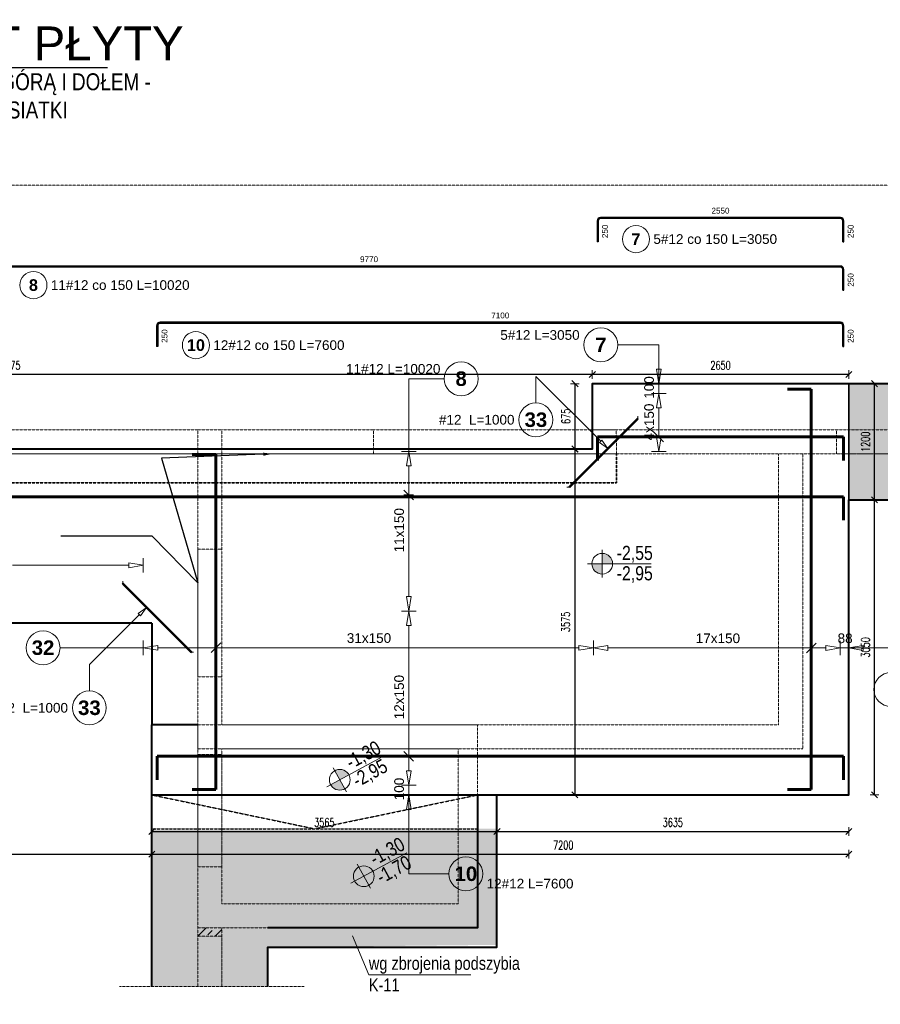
# Model space of a CAD drawing. Extents: x -257438 to 242612, y -74624 to 75879.
# Tile 7 of 21: x 62430 to 71320, y 3903 to 14080. Entities that reach past the tile are written whole.
import ezdxf
from ezdxf import colors
from ezdxf.entities.mleader import LeaderData, LeaderLine
from ezdxf.math import Vec2, Vec3

# ---------------------------------------------------------------- set-up
doc = ezdxf.new("R2010")
doc.units = 0
doc.header["$LTSCALE"] = 10
doc.header["$MEASUREMENT"] = 0
doc.linetypes.add('HIDDEN', pattern=[0.375, 0.25, -0.125])
for name, color, linetype in [('AutoCAD_Structural_Detailing_rozkład powierzchniowy - pręty - dół', 7, 'Continuous'), ('RCAD_kształt pręta', 7, 'Continuous'), ('RCAD_opis kształtu pręta', 7, 'Continuous'), ('RCAD_opis rozkładu', 7, 'Continuous'), ('RCAD_pręt wyrzucony', 130, 'Continuous')]:
    doc.layers.add(name, color=color, linetype=linetype)
for name, color, linetype, lineweight in [('P-Linia1', 3, 'Continuous', 40), ('P-Linia2', 2, 'Continuous', 25), ('P-Linia3', 6, 'Continuous', 60), ('P-Opis', 1, 'Continuous', 18), ('P-Opis fundamenty', 193, 'Continuous', 9), ('P-Opis słupy', 30, 'Continuous', 9), ('P-Opis ściany', 6, 'Continuous', 9), ('P-Przerywana', 13, 'HIDDEN', 9), ('P-Szraf - Ściana żelbetowa', 54, 'Continuous', 0), ('P-Wymiar', 254, 'Continuous', 9), ('P-Ściana żelbetowa', 50, 'Continuous', 25)]:
    doc.layers.add(name, color=color, linetype=linetype, lineweight=lineweight)
doc.layers.add('RCAD_kontur płyty', color=163, linetype='Continuous', plot=False)
doc.styles.add('_Fd Opis', font='arial.ttf')
doc.styles.add('_Fdelita opis', font='arial.ttf')
doc.styles.add('ROMANS', font='romans.shx', dxfattribs={"width": 0.7})
doc.styles.add('style1', font='arial.ttf')
doc.styles.add('style3', font='arialbd.ttf')
doc.dimstyles.new('A50', dxfattribs={"dimscale": 50, "dimtxt": 1.75, "dimasz": 0.05, "dimexe": 0, "dimexo": 0, "dimgap": 1, "dimtad": 1, "dimdec": 4, "dimrnd": 0.1, "dimdsep": 46, "dimtxsty": 'ROMANS', "dimblk": '[[[[[[[[', "dimcen": 2, "dimdle": 2, "dimse1": 1, "dimse2": 1, "dimclrd": 256, "dimclrt": 1, "dimadec": 0, "dimazin": 0, "dimtfac": 1, "dimtdec": 4, "dimtix": 1, "dimtmove": 2, "dimatfit": 3, "dimldrblk": '[[[[[[[[', "dimfxl": 1, "dimtvp": 0.6, "dimtolj": 1, "dimlwd": -1, "dimarcsym": 0})

# ---------------------------------------------------------------- blocks, each defined once
blk = doc.blocks.new('A$C798F0764')
at = {"layer": 'P-Opis'}
h = blk.add_hatch(color=1, dxfattribs=at)
h.dxf.hatch_style = 1
h.paths.add_polyline_path([(87, -43), (-30, -160, 0.414214), (204, -160)])
h.paths.add_polyline_path([(-30, 74), (87, -43), (204, 74, 0.414214)])
at = {"layer": 'P-Opis', "color": 1}
for p, q in [((-80, -210), (636, 506)), ((-68, 111), (241, -198))]:
    blk.add_line(p, q, dxfattribs=at)
blk.add_circle((87, -43), 165, dxfattribs=at)
blk = doc.blocks.new('[[[[[[[[')
at = {"layer": 'P-Wymiar'}
for p, q in [((-12.7, -12.7), (12.7, 12.7)), ((0, 0), (-4.6, 0)), ((0, 18), (0, -18))]:
    blk.add_line(p, q, dxfattribs=at)
blk = doc.blocks.new('*D394')
at = {"transparency": 16777216}
blk.add_line((58072, 5454), (63792, 5454), dxfattribs=at)
at = {"layer": 'Defpoints', "color": 0, "transparency": 16777216}
for p in [(58070, 5434), (63795, 5454), (63795, 5439)]:
    blk.add_point(p, dxfattribs=at)
at = {"transparency": 16777216, "xscale": 2.5, "yscale": 2.5, "zscale": 2.5, "rotation": 180}
blk.add_blockref('[[[[[[[[', (58070, 5454), dxfattribs=at)
at = {"transparency": 16777216, "xscale": 2.5, "yscale": 2.5, "zscale": 2.5}
blk.add_blockref('[[[[[[[[', (63795, 5454), dxfattribs=at)
at = {"color": 1, "transparency": 16777216, "insert": (60932, 5548), "char_height": 87.5, "attachment_point": 5, "style": 'ROMANS'}
blk.add_mtext('\\A1;5725', dxfattribs=at)
blk = doc.blocks.new('*D395')
at = {"transparency": 16777216}
blk.add_line((63797, 5454), (70992, 5454), dxfattribs=at)
at = {"layer": 'Defpoints', "color": 0, "transparency": 16777216}
for p in [(70995, 6067), (63795, 5439), (70995, 5454)]:
    blk.add_point(p, dxfattribs=at)
at = {"transparency": 16777216, "xscale": 2.5, "yscale": 2.5, "zscale": 2.5, "rotation": 180}
blk.add_blockref('[[[[[[[[', (63795, 5454), dxfattribs=at)
at = {"transparency": 16777216, "xscale": 2.5, "yscale": 2.5, "zscale": 2.5}
blk.add_blockref('[[[[[[[[', (70995, 5454), dxfattribs=at)
at = {"color": 1, "transparency": 16777216, "insert": (68045, 5548), "char_height": 87.5, "attachment_point": 5, "style": 'ROMANS'}
blk.add_mtext('\\A1;7200', dxfattribs=at)
blk = doc.blocks.new('*D397')
at = {"transparency": 16777216}
blk.add_line((61709, 7840), (61709, 6070), dxfattribs=at)
at = {"layer": 'Defpoints', "color": 0, "transparency": 16777216}
for p in [(62148, 7842), (61709, 6067), (63795, 6067)]:
    blk.add_point(p, dxfattribs=at)
at = {"transparency": 16777216, "xscale": 2.5, "yscale": 2.5, "zscale": 2.5}
for p, rotation in [((61709, 7842), 90), ((61709, 6067), 270)]:
    blk.add_blockref('[[[[[[[[', p, dxfattribs=dict(at, rotation=rotation))
at = {"color": 1, "transparency": 16777216, "insert": (61615, 6955), "char_height": 87.5, "attachment_point": 5, "rotation": 90, "style": 'ROMANS'}
blk.add_mtext('\\A1;1775', dxfattribs=at)
blk = doc.blocks.new('*D398')
at = {"transparency": 16777216}
blk.add_line((68166, 10315), (68166, 9645), dxfattribs=at)
at = {"layer": 'Defpoints', "color": 0, "transparency": 16777216}
for p in [(68345, 10317), (68166, 9642), (68345, 9642)]:
    blk.add_point(p, dxfattribs=at)
at = {"transparency": 16777216, "xscale": 2.5, "yscale": 2.5, "zscale": 2.5}
for p, rotation in [((68166, 10317), 90), ((68166, 9642), 270)]:
    blk.add_blockref('[[[[[[[[', p, dxfattribs=dict(at, rotation=rotation))
at = {"color": 1, "transparency": 16777216, "insert": (68072, 9980), "char_height": 87.5, "attachment_point": 5, "rotation": 90, "style": 'ROMANS'}
blk.add_mtext('\\A1;675', dxfattribs=at)
blk = doc.blocks.new('*D399')
at = {"transparency": 16777216}
blk.add_line((70992, 10413), (68347, 10413), dxfattribs=at)
at = {"layer": 'Defpoints', "color": 0, "transparency": 16777216}
for p in [(68345, 10413), (68345, 10317), (70995, 10317)]:
    blk.add_point(p, dxfattribs=at)
at = {"transparency": 16777216, "xscale": 2.5, "yscale": 2.5, "zscale": 2.5, "rotation": 180}
blk.add_blockref('[[[[[[[[', (68345, 10413), dxfattribs=at)
at = {"transparency": 16777216, "xscale": 2.5, "yscale": 2.5, "zscale": 2.5}
blk.add_blockref('[[[[[[[[', (70995, 10413), dxfattribs=at)
at = {"color": 1, "transparency": 16777216, "insert": (69670, 10507), "char_height": 87.5, "attachment_point": 5, "style": 'ROMANS'}
blk.add_mtext('\\A1;2650', dxfattribs=at)
blk = doc.blocks.new('*D400')
at = {"transparency": 16777216}
blk.add_line((68342, 10413), (56272, 10413), dxfattribs=at)
at = {"layer": 'Defpoints', "color": 0, "transparency": 16777216}
for p in [(56270, 10413), (68345, 10317), (56270, 9642)]:
    blk.add_point(p, dxfattribs=at)
at = {"transparency": 16777216, "xscale": 2.5, "yscale": 2.5, "zscale": 2.5, "rotation": 180}
blk.add_blockref('[[[[[[[[', (56270, 10413), dxfattribs=at)
at = {"transparency": 16777216, "xscale": 2.5, "yscale": 2.5, "zscale": 2.5}
blk.add_blockref('[[[[[[[[', (68345, 10413), dxfattribs=at)
at = {"color": 1, "transparency": 16777216, "insert": (62307, 10507), "char_height": 87.5, "attachment_point": 5, "style": 'ROMANS'}
blk.add_mtext('\\A1;12075', dxfattribs=at)
blk = doc.blocks.new('*D401')
at = {"transparency": 16777216}
blk.add_line((63797, 5688), (67357, 5688), dxfattribs=at)
at = {"layer": 'Defpoints', "color": 0, "transparency": 16777216}
for p in [(63795, 5794), (67360, 5794), (67360, 5688)]:
    blk.add_point(p, dxfattribs=at)
at = {"transparency": 16777216, "xscale": 2.5, "yscale": 2.5, "zscale": 2.5, "rotation": 180}
blk.add_blockref('[[[[[[[[', (63795, 5688), dxfattribs=at)
at = {"transparency": 16777216, "xscale": 2.5, "yscale": 2.5, "zscale": 2.5}
blk.add_blockref('[[[[[[[[', (67360, 5688), dxfattribs=at)
at = {"color": 1, "transparency": 16777216, "insert": (65577, 5782), "char_height": 87.5, "attachment_point": 5, "style": 'ROMANS'}
blk.add_mtext('\\A1;3565', dxfattribs=at)
blk = doc.blocks.new('*D402')
at = {"transparency": 16777216}
blk.add_line((67362, 5688), (70992, 5688), dxfattribs=at)
at = {"layer": 'Defpoints', "color": 0, "transparency": 16777216}
for p in [(70995, 6067), (67360, 5794), (70995, 5688)]:
    blk.add_point(p, dxfattribs=at)
at = {"transparency": 16777216, "xscale": 2.5, "yscale": 2.5, "zscale": 2.5, "rotation": 180}
blk.add_blockref('[[[[[[[[', (67360, 5688), dxfattribs=at)
at = {"transparency": 16777216, "xscale": 2.5, "yscale": 2.5, "zscale": 2.5}
blk.add_blockref('[[[[[[[[', (70995, 5688), dxfattribs=at)
at = {"color": 1, "transparency": 16777216, "insert": (69177, 5782), "char_height": 87.5, "attachment_point": 5, "style": 'ROMANS'}
blk.add_mtext('\\A1;3635', dxfattribs=at)
blk = doc.blocks.new('*D403')
at = {"transparency": 16777216}
blk.add_line((71261, 6070), (71261, 9115), dxfattribs=at)
at = {"layer": 'Defpoints', "color": 0, "transparency": 16777216}
for p in [(70995, 9117), (71261, 9117), (70995, 6067)]:
    blk.add_point(p, dxfattribs=at)
at = {"transparency": 16777216, "xscale": 2.5, "yscale": 2.5, "zscale": 2.5}
for p, rotation in [((71261, 9117), 90), ((71261, 6067), 270)]:
    blk.add_blockref('[[[[[[[[', p, dxfattribs=dict(at, rotation=rotation))
at = {"color": 1, "transparency": 16777216, "insert": (71167, 7592), "char_height": 87.5, "attachment_point": 5, "rotation": 90, "style": 'ROMANS'}
blk.add_mtext('\\A1;3050', dxfattribs=at)
blk = doc.blocks.new('*D404')
at = {"transparency": 16777216}
blk.add_line((71261, 9120), (71261, 10315), dxfattribs=at)
at = {"layer": 'Defpoints', "color": 0, "transparency": 16777216}
for p in [(71261, 10317), (71261, 10317), (70995, 9117)]:
    blk.add_point(p, dxfattribs=at)
at = {"transparency": 16777216, "xscale": 2.5, "yscale": 2.5, "zscale": 2.5}
for p, rotation in [((71261, 10317), 90), ((71261, 9117), 270)]:
    blk.add_blockref('[[[[[[[[', p, dxfattribs=dict(at, rotation=rotation))
at = {"color": 1, "transparency": 16777216, "insert": (71167, 9717), "char_height": 87.5, "attachment_point": 5, "rotation": 90, "style": 'ROMANS'}
blk.add_mtext('\\A1;1200', dxfattribs=at)
blk = doc.blocks.new('*D405')
at = {"transparency": 16777216}
blk.add_line((68164, 9640), (68164, 6070), dxfattribs=at)
at = {"layer": 'Defpoints', "color": 0, "transparency": 16777216}
for p in [(67776, 9642), (67776, 6067), (68164, 6067)]:
    blk.add_point(p, dxfattribs=at)
at = {"transparency": 16777216, "xscale": 2.5, "yscale": 2.5, "zscale": 2.5}
for p, rotation in [((68164, 9642), 90), ((68164, 6067), 270)]:
    blk.add_blockref('[[[[[[[[', p, dxfattribs=dict(at, rotation=rotation))
at = {"color": 1, "transparency": 16777216, "insert": (68070, 7855), "char_height": 87.5, "attachment_point": 5, "rotation": 90, "style": 'ROMANS'}
blk.add_mtext('\\A1;3575', dxfattribs=at)

msp = doc.modelspace()

# ---------------------------------------------------------------- hatches: boundary and pattern name
at = {"true_color": 0x05cc80, "transparency": 33554508}
h = msp.add_hatch(color=122, dxfattribs=at)
h.dxf.hatch_style = 1
h.paths.add_polyline_path([(70994.62154, 10317.23178), (71926.21227, 10317.23178), (71926.21227, 9117.23178), (70994.62154, 9117.23178)])
h = msp.add_hatch(color=122, dxfattribs=at)
h.dxf.hatch_style = 1
h.paths.add_polyline_path([(64994.59723, 4492.1764), (67359.62154, 4517.23178), (67359.62154, 5717.23178), (63796.97505, 5717.23178), (63794.59723, 4085.86552), (64994.59723, 4085.86552)])
at = {"layer": 'P-Szraf - Ściana żelbetowa', "transparency": 33554559}
h = msp.add_hatch(dxfattribs=at)
h.set_pattern_fill('ANSI33', color=256, scale=20)
h.set_pattern_definition([(45, (71535.23, 250747.23), (-89.80256, 89.80256), []), (45, (71625.03, 250747.23), (-89.80256, 89.80256), [63.5, -31.75])])
h.paths.add_polyline_path([(64519.59723, 4692.1764), (64269.59723, 4692.1764), (64269.59723, 4606.43578), (64519.59723, 4606.43578)], flags=17)
at = {"layer": 'RCAD_kształt pręta', "true_color": 0x919191, "transparency": 33554559}
for points in [[(68810.72597, 9959.64936), (68819.21125, 9951.16408), (68112.10447, 9244.0573), (68103.61919, 9252.54258)], [(64206.63717, 7547.16367), (64198.15189, 7538.67839), (63491.04511, 8245.78517), (63499.53039, 8254.27045)]]:
    msp.add_hatch(color=252, dxfattribs=at).paths.add_polyline_path(points, flags=0)
at = {"layer": 'RCAD_pręt wyrzucony'}
h = msp.add_hatch(color=4, dxfattribs=at)
edge = h.paths.add_edge_path(flags=0)
edge.add_line((68430.57546, 12035.18404), (68430.57546, 12023.18404))
edge.add_arc((68430.57546, 11999.18404), 24, 90, 180)
edge.add_line((68406.57546, 11999.18404), (68394.57546, 11999.18404))
edge.add_arc((68430.57546, 11999.18404), 36, 450, 540, ccw=False)
for points in [[(70908.62154, 12035.18404), (70908.62154, 12023.18404), (68430.57546, 12023.18404), (68430.57546, 12035.18404)], [(68394.57546, 11999.18404), (68406.57546, 11999.18404), (68406.57546, 11785.18404), (68394.57546, 11785.18404)], [(70944.62154, 11785.18404), (70932.62154, 11785.18404), (70932.62154, 11999.18404), (70944.62154, 11999.18404)], [(70908.62154, 11533.33245), (70908.62154, 11521.33245), (61169.74543, 11521.33245), (61169.74543, 11533.33245)], [(70944.62154, 11283.33245), (70932.62154, 11283.33245), (70932.62154, 11497.33245), (70944.62154, 11497.33245)], [(63844.5985, 10916.24108), (63856.5985, 10916.24108), (63856.5985, 10702.24108), (63844.5985, 10702.24108)], [(70908.62154, 10952.24108), (70908.62154, 10940.24108), (63880.5985, 10940.24108), (63880.5985, 10952.24108)], [(70944.62154, 10702.24108), (70932.62154, 10702.24108), (70932.62154, 10916.24108), (70944.62154, 10916.24108)]]:
    msp.add_hatch(color=4, dxfattribs=at).paths.add_polyline_path(points, flags=0)
h = msp.add_hatch(color=4, dxfattribs=at)
edge = h.paths.add_edge_path(flags=0)
edge.add_line((70944.62154, 11999.18404), (70932.62154, 11999.18404))
edge.add_arc((70908.62154, 11999.18404), 24, 0, 90)
edge.add_line((70908.62154, 12023.18404), (70908.62154, 12035.18404))
edge.add_arc((70908.62154, 11999.18404), 36, 360, 450, ccw=False)
h = msp.add_hatch(color=4, dxfattribs=at)
edge = h.paths.add_edge_path(flags=0)
edge.add_line((70944.62154, 11497.33245), (70932.62154, 11497.33245))
edge.add_arc((70908.62154, 11497.33245), 24, 0, 90)
edge.add_line((70908.62154, 11521.33245), (70908.62154, 11533.33245))
edge.add_arc((70908.62154, 11497.33245), 36, 360, 450, ccw=False)
h = msp.add_hatch(color=4, dxfattribs=at)
edge = h.paths.add_edge_path(flags=0)
edge.add_line((63880.5985, 10952.24108), (63880.5985, 10940.24108))
edge.add_arc((63880.5985, 10916.24108), 24, 90, 180)
edge.add_line((63856.5985, 10916.24108), (63844.5985, 10916.24108))
edge.add_arc((63880.5985, 10916.24108), 36, 450, 540, ccw=False)
h = msp.add_hatch(color=4, dxfattribs=at)
edge = h.paths.add_edge_path(flags=0)
edge.add_line((70944.62154, 10916.24108), (70932.62154, 10916.24108))
edge.add_arc((70908.62154, 10916.24108), 24, 0, 90)
edge.add_line((70908.62154, 10940.24108), (70908.62154, 10952.24108))
edge.add_arc((70908.62154, 10916.24108), 36, 360, 450, ccw=False)

# ---------------------------------------------------------------- linework, layer by layer
at = {"color": 1, "linetype": 'HIDDEN', "lineweight": 15, "true_color": 0xff0f0f}
for points in [[(64519.5985, 9842.23178), (64269.5985, 9842.23178), (64269.5985, 9592.23178), (64519.5985, 9592.23178)], [(68594.57546, 9592.23178), (68592.97293, 9842.23178), (66084.57546, 9842.23178), (66084.57546, 9592.23178)]]:
    msp.add_lwpolyline(points, close=True, dxfattribs=at)
msp.add_lwpolyline([(63192.1783, 7842.23178), (63794.5985, 7842.23178), (63794.5985, 6954.73178)])
at = {"layer": 'AutoCAD_Structural_Detailing_rozkład powierzchniowy - pręty - dół', "color": 0, "lineweight": 60}
for p, q in [((70607.11669, 10261.23178), (70363.11669, 10261.23178)), ((70607.11669, 6123.23178), (70607.11669, 10261.23178)), ((70938.62154, 9767.23178), (68400.57546, 9767.23178)), ((68400.57546, 9767.23178), (68400.57546, 9523.23178)), ((70938.62154, 9523.23178), (70938.62154, 9767.23178)), ((64457.11669, 9586.23178), (64213.11669, 9586.23178)), ((64457.11669, 6123.23178), (64457.11669, 9586.23178)), ((70938.62154, 9149.23178), (61169.74543, 9149.23178)), ((70938.62154, 8905.23178), (70938.62154, 9149.23178)), ((70938.62154, 6467.23178), (63850.5985, 6467.23178)), ((63850.5985, 6467.23178), (63850.5985, 6223.23178)), ((70938.62154, 6223.23178), (70938.62154, 6467.23178)), ((64213.11669, 6123.23178), (64457.11669, 6123.23178)), ((70363.11669, 6123.23178), (70607.11669, 6123.23178))]:
    msp.add_line(p, q, dxfattribs=at)
at = {"layer": 'P-Linia1'}
for points in [[(71926.21227, 10317.23178), (68344.57546, 10317.23178), (68344.57546, 9642.23178), (56269.61184, 9642.23178), (56269.61184, -4977.76688), (58815.54767, -4977.76688)], [(67159.62154, 6067.23178), (70994.62154, 6067.23178), (70994.62154, 9117.23178), (71926.21227, 9117.23178)], [(63794.5985, 7842.23178), (58069.61184, 7842.23178), (58069.61184, 7382.23178)], [(63794.5985, 7842.23178), (63794.5985, 6792.23178)], [(63794.59723, 4085.86552), (63794.59723, 6792.23178)], [(63794.5985, 6067.23178), (67159.62154, 6067.23178), (67159.62154, 4692.1764), (64994.59723, 4692.1764)], [(64994.59723, 4085.86552), (64994.59723, 4492.1764), (67359.62154, 4492.1764), (67359.62154, 6067.23178)]]:
    msp.add_lwpolyline(points, dxfattribs=at)
at = {"layer": 'P-Linia1', "color": 3}
msp.add_lwpolyline([(64269.5985, 6792.23178), (63794.59723, 6792.23178)], dxfattribs=at)
at = {"layer": 'P-Linia1', "linetype": 'HIDDEN', "lineweight": 25}
for points in [[(63794.5985, 6067.23178), (67159.62154, 6067.23178)], [(63796.97505, 6067.23178), (65477.11002, 5717.23178), (67159.62154, 6067.23178)], [(63796.97505, 5717.23178), (67161.99809, 5717.23178)]]:
    msp.add_lwpolyline(points, dxfattribs=at)
at = {"layer": 'P-Linia2', "color": 1, "linetype": 'HIDDEN', "lineweight": 35, "true_color": 0xf50000}
msp.add_lwpolyline([(68594.57546, 9592.23178), (68594.57546, 9292.23178), (56619.61184, 9292.23178), (56619.61184, -4252.76688)], dxfattribs=at)
at = {"layer": 'P-Linia3', "color": 6, "linetype": 'Continuous', "lineweight": 30}
msp.add_line((61520.17013, 13586.65314), (63337.49625, 13586.65314), dxfattribs=at)
at = {"layer": 'P-Opis', "color": 6}
msp.add_lwpolyline([(56269.61184, -12.76822), (56319.61184, 9592.23178), (68594.57546, 9592.23178)], dxfattribs=at)
at = {"layer": 'P-Opis ściany', "color": 212, "linetype": 'HIDDEN', "lineweight": 15, "true_color": 0xd100d1}
for points in [[(62314.57546, 9842.23178), (64269.5985, 9842.23178), (64269.5985, 9592.23178), (62314.57546, 9592.23178)], [(64519.5985, 9842.23178), (66084.57546, 9842.23178), (66084.57546, 9592.23178), (64519.5985, 9592.23178)], [(64519.5985, 8607.22282), (64269.5985, 8607.22282), (64269.5985, 7287.21978), (64519.5985, 7287.21978)], [(64269.5985, 6485.23168), (64519.5985, 6485.23168), (64519.5985, 5325.23168), (64269.5985, 5325.23168)]]:
    msp.add_lwpolyline(points, close=True, dxfattribs=at)
for points in [[(71926.21227, 9592.23178), (70868.36476, 9592.23178), (70868.36476, 9842.23178), (71926.21227, 9842.23178)], [(64269.5985, 4085.86552), (64269.5985, 4606.43578), (64519.5985, 4606.43578), (64519.5985, 4085.86552)]]:
    msp.add_lwpolyline(points, dxfattribs=at)
at = {"layer": 'P-Opis ściany', "color": 212, "linetype": 'Continuous', "lineweight": 15, "true_color": 0xd100d1}
msp.add_lwpolyline([(67091.77055, 4207.62022), (66036.54792, 4207.62022), (65869.67593, 4610.21695)], dxfattribs=at)
at = {"layer": 'P-Przerywana'}
for points in [[(66317.01635, -5763.41506), (52954.55001, -5763.41506), (52954.55001, 12369.0963), (72818.53866, 12369.0963), (72818.53866, 3297.46496)], [(63461.43066, 4085.86552), (65367.92284, 4085.86552)]]:
    msp.add_lwpolyline(points, dxfattribs=at)
at = {"layer": 'P-Ściana żelbetowa', "linetype": 'HIDDEN', "lineweight": 15}
for points in [[(68344.57546, 9842.23178), (71926.21227, 9842.23178)], [(64269.5985, 9592.23178), (64269.5985, 6542.23178), (70519.62154, 6542.23178), (70519.62154, 9592.23178)], [(64519.5985, 9592.23178), (64519.5985, 6792.23178), (70269.62154, 6792.23178), (70269.62154, 9592.23178)], [(68344.57546, 9642.23178), (68344.57546, 9642.23178)], [(68594.57546, 9592.23178), (68594.57546, 9592.23178), (71926.21227, 9592.23178)], [(64269.59723, 4692.1764), (67159.62154, 4692.1764), (67159.62154, 6792.23178), (64269.5985, 6792.23178), (64269.5985, 4692.1764)], [(64269.59723, 4085.86552), (64269.59723, 4692.1764)], [(64519.59723, 4085.86552), (64519.59723, 4692.1764)]]:
    msp.add_lwpolyline(points, dxfattribs=at)
msp.add_lwpolyline([(64519.5985, 4942.1764), (66959.62154, 4942.1764), (66959.62154, 6542.23178), (64519.5985, 6542.23178)], close=True, dxfattribs=at)
at = {"layer": 'RCAD_kontur płyty', "color": 0}
for p, q in [((68344.57546, 9642.23178), (68344.57546, 10317.23178)), ((68344.57546, 10317.23178), (70994.62154, 10317.23178)), ((70994.62154, 10317.23178), (68344.57546, 10317.23178)), ((68344.57546, 10317.23178), (68344.57546, 9642.23178)), ((70994.62154, 10317.23178), (70994.62154, 6067.23178)), ((70994.62154, 6067.23178), (70994.62154, 10317.23178)), ((68344.57546, 9642.23178), (56269.61184, 9642.23178)), ((58069.61184, 9642.23178), (68344.57546, 9642.23178)), ((56269.61184, 7842.23178), (63794.5985, 7842.23178)), ((63794.5985, 7842.23178), (58069.61184, 7842.23178)), ((63794.5985, 6067.23178), (63794.5985, 7842.23178)), ((63794.5985, 7842.23178), (63794.5985, 6067.23178)), ((70994.62154, 6067.23178), (63794.5985, 6067.23178)), ((63794.5985, 6067.23178), (70994.62154, 6067.23178))]:
    msp.add_line(p, q, dxfattribs=at)
at = {"layer": 'RCAD_kształt pręta', "color": 2, "lineweight": 5}
for p, q in [((68814.96861, 9955.40672), (68814.96861, 9980.15546)), ((68107.86183, 9248.29994), (68083.11309, 9248.29994)), ((63495.28775, 8250.02781), (63495.28775, 8274.77655)), ((64202.39453, 7542.92103), (64227.14327, 7542.92103))]:
    msp.add_line(p, q, dxfattribs=at)
at = {"layer": 'RCAD_kształt pręta', "color": 4}
for p, q in [((68810.72597, 9959.64936), (68103.61919, 9252.54258)), ((68819.21125, 9951.16408), (68112.10447, 9244.0573)), ((68819.21125, 9951.16408), (68810.72597, 9959.64936)), ((68112.10447, 9244.0573), (68103.61919, 9252.54258)), ((63491.04511, 8245.78517), (63499.53039, 8254.27045)), ((64198.15189, 7538.67839), (63491.04511, 8245.78517)), ((64206.63717, 7547.16367), (63499.53039, 8254.27045)), ((64198.15189, 7538.67839), (64206.63717, 7547.16367))]:
    msp.add_line(p, q, dxfattribs=at)
at = {"layer": 'RCAD_opis kształtu pręta', "color": 8, "lineweight": 0}
for p, q in [((67762.58748, 10391.54645), (68431.89459, 9722.23934)), ((67762.58748, 10391.54645), (67762.58748, 10119.12562)), ((68443.6797, 9734.02445), (68420.10948, 9710.45423)), ((68502.60527, 9651.52866), (68420.10948, 9710.45423)), ((68443.6797, 9734.02445), (68502.60527, 9651.52866)), ((63653.75905, 7941.64987), (63736.25485, 8000.57544)), ((63653.75905, 7941.64987), (63677.32928, 7918.07964)), ((63736.25485, 8000.57544), (63677.32928, 7918.07964)), ((63150.0134, 7414.33399), (63665.54417, 7929.86476)), ((63150.0134, 7414.33399), (63150.0134, 7141.91317))]:
    msp.add_line(p, q, dxfattribs=at)
for centre in [(67762.58749, 9944.12562), (63150.0134, 6966.91317)]:
    msp.add_circle(centre, 175, dxfattribs=at)
at = {"layer": 'RCAD_opis rozkładu', "color": 8, "lineweight": 0}
for p, q in [((69031.79322, 10718.36803), (68608.31616, 10718.36803)), ((69031.79322, 10718.36803), (69031.79322, 10317.23178)), ((69031.79322, 10617.23178), (69031.79322, 10467.23178)), ((69031.79322, 10317.23178), (69006.79322, 10467.23178)), ((69056.79322, 10467.23178), (69006.79322, 10467.23178)), ((69056.79322, 10467.23178), (69031.79322, 10317.23178)), ((66449.80375, 10368.11515), (66449.80375, 9617.23178)), ((66449.80375, 10368.11515), (66815.39135, 10368.11515)), ((69106.79322, 10317.23178), (68956.79322, 10317.23178)), ((69031.79322, 10217.23178), (69031.79322, 10317.23178)), ((69106.79322, 10217.23178), (68956.79322, 10217.23178)), ((69006.79322, 10067.23178), (69031.79322, 10217.23178)), ((69031.79322, 10217.23178), (69056.79322, 10067.23178)), ((69006.79322, 10067.23178), (69056.79322, 10067.23178)), ((69031.79322, 10067.23178), (69031.79322, 10067.23178)), ((69031.79322, 9992.23178), (69031.79322, 10067.23178)), ((69031.79322, 9992.23178), (69031.79322, 9917.23178)), ((69031.79322, 9917.23178), (69031.79322, 9767.23178)), ((68981.79322, 9817.23178), (69081.79322, 9717.23178)), ((69081.79322, 9767.23178), (68981.79322, 9767.23178)), ((69031.79322, 9617.23178), (69006.79322, 9767.23178)), ((69056.79322, 9767.23178), (69006.79322, 9767.23178)), ((69056.79322, 9767.23178), (69031.79322, 9617.23178)), ((69031.79322, 9767.23178), (69031.79322, 9767.23178)), ((66524.80375, 9617.23178), (66374.80375, 9617.23178)), ((66424.80375, 9467.23178), (66449.80375, 9617.23178)), ((66449.80375, 9617.23178), (66474.80375, 9467.23178)), ((69106.79322, 9617.23178), (68956.79322, 9617.23178)), ((66424.80375, 9467.23178), (66474.80375, 9467.23178)), ((66449.80375, 9467.23178), (66449.80375, 9467.23178)), ((66449.80375, 9317.23178), (66449.80375, 9467.23178)), ((66449.80375, 9167.23178), (66449.80375, 9317.23178)), ((66499.80375, 9117.23178), (66399.80375, 9217.23178)), ((66399.80375, 9167.23178), (66499.80375, 9167.23178)), ((66449.80375, 9017.23178), (66449.80375, 9167.23178)), ((66449.80375, 8867.23178), (66449.80375, 9017.23178)), ((66449.80375, 8792.23178), (66449.80375, 8867.23178)), ((66449.80375, 8792.23178), (66449.80375, 8717.23178)), ((66449.80375, 8717.23178), (66449.80375, 8567.23178)), ((66449.80375, 8567.23178), (66449.80375, 8417.23178)), ((63557.11669, 8465.25731), (63707.11669, 8440.25731)), ((63557.11669, 8465.25731), (63557.11669, 8415.25731)), ((63707.11669, 8515.25731), (63707.11669, 8365.25731)), ((62357.11669, 8440.25731), (62507.11669, 8440.25731)), ((62507.11669, 8440.25731), (62657.11669, 8440.25731)), ((62657.11669, 8440.25731), (62807.11669, 8440.25731)), ((62807.11669, 8440.25731), (62957.11669, 8440.25731)), ((62957.11669, 8440.25731), (63107.11669, 8440.25731)), ((63107.11669, 8440.25731), (63257.11669, 8440.25731)), ((63257.11669, 8440.25731), (63407.11669, 8440.25731)), ((63407.11669, 8440.25731), (63557.11669, 8440.25731)), ((63707.11669, 8440.25731), (63557.11669, 8415.25731)), ((63557.11669, 8440.25731), (63557.11669, 8440.25731)), ((66449.80375, 8417.23178), (66449.80375, 8267.23178)), ((66449.80375, 8267.23178), (66449.80375, 8117.23178)), ((66449.80375, 7967.23178), (66424.80375, 8117.23178)), ((66474.80375, 8117.23178), (66424.80375, 8117.23178)), ((66474.80375, 8117.23178), (66449.80375, 7967.23178)), ((66449.80375, 8117.23178), (66449.80375, 8117.23178)), ((66524.61381, 7967.23178), (66374.61381, 7967.23178)), ((66374.80375, 7967.23178), (66524.80375, 7967.23178)), ((66424.61381, 7817.23178), (66449.61381, 7967.23178)), ((66449.61381, 7967.23178), (66474.61381, 7817.23178)), ((66424.61381, 7817.23178), (66474.61381, 7817.23178)), ((66449.61381, 7817.23178), (66449.61381, 7817.23178)), ((66449.61381, 7667.23178), (66449.61381, 7817.23178)), ((63707.11669, 7663.01233), (63707.11669, 7513.01233)), ((64507.11669, 7638.01233), (64407.11669, 7538.01233)), ((64457.11669, 7638.01233), (64457.11669, 7538.01233)), ((66449.61381, 7517.23178), (66449.61381, 7667.23178)), ((68357.11669, 7663.01233), (68357.11669, 7513.01233)), ((68357.11669, 7660.57145), (68357.11669, 7510.57145)), ((70557.11669, 7535.57145), (70657.11669, 7635.57145)), ((70607.11669, 7635.57145), (70607.11669, 7535.57145)), ((70907.11669, 7660.57145), (70907.11669, 7510.57145)), ((70994.62154, 7660.57145), (70994.62154, 7510.57145)), ((62846.48457, 7588.01233), (63707.11669, 7588.01233)), ((63707.11669, 7588.01233), (63857.11669, 7613.01233)), ((63857.11669, 7563.01233), (63707.11669, 7588.01233)), ((63857.11669, 7563.01233), (63857.11669, 7613.01233)), ((64007.11669, 7588.01233), (63857.11669, 7588.01233)), ((63857.11669, 7588.01233), (63857.11669, 7588.01233)), ((64157.11669, 7588.01233), (64007.11669, 7588.01233)), ((64307.11669, 7588.01233), (64157.11669, 7588.01233)), ((64457.11669, 7588.01233), (64307.11669, 7588.01233)), ((64607.11669, 7588.01233), (64457.11669, 7588.01233)), ((64757.11669, 7588.01233), (64607.11669, 7588.01233)), ((64907.11669, 7588.01233), (64757.11669, 7588.01233)), ((65057.11669, 7588.01233), (64907.11669, 7588.01233)), ((65207.11669, 7588.01233), (65057.11669, 7588.01233)), ((65357.11669, 7588.01233), (65207.11669, 7588.01233)), ((65507.11669, 7588.01233), (65357.11669, 7588.01233)), ((65657.11669, 7588.01233), (65507.11669, 7588.01233)), ((65807.11669, 7588.01233), (65657.11669, 7588.01233)), ((65957.11669, 7588.01233), (65807.11669, 7588.01233)), ((66032.11669, 7588.01233), (65957.11669, 7588.01233)), ((66032.11669, 7588.01233), (66107.11669, 7588.01233)), ((66107.11669, 7588.01233), (66257.11669, 7588.01233)), ((66257.11669, 7588.01233), (66407.11669, 7588.01233)), ((66407.11669, 7588.01233), (66557.11669, 7588.01233)), ((66557.11669, 7588.01233), (66707.11669, 7588.01233)), ((66707.11669, 7588.01233), (66857.11669, 7588.01233)), ((66857.11669, 7588.01233), (67007.11669, 7588.01233)), ((67007.11669, 7588.01233), (67157.11669, 7588.01233)), ((67157.11669, 7588.01233), (67307.11669, 7588.01233)), ((67307.11669, 7588.01233), (67457.11669, 7588.01233)), ((67457.11669, 7588.01233), (67607.11669, 7588.01233)), ((67607.11669, 7588.01233), (67757.11669, 7588.01233)), ((67757.11669, 7588.01233), (67907.11669, 7588.01233)), ((67907.11669, 7588.01233), (68057.11669, 7588.01233)), ((68057.11669, 7588.01233), (68207.11669, 7588.01233)), ((68207.11669, 7613.01233), (68357.11669, 7588.01233)), ((68207.11669, 7613.01233), (68207.11669, 7563.01233)), ((68357.11669, 7588.01233), (68207.11669, 7563.01233)), ((68207.11669, 7588.01233), (68207.11669, 7588.01233)), ((68357.11669, 7585.57145), (68507.11669, 7610.57145)), ((68507.11669, 7560.57145), (68357.11669, 7585.57145)), ((68507.11669, 7560.57145), (68507.11669, 7610.57145)), ((68657.11669, 7585.57145), (68507.11669, 7585.57145)), ((68507.11669, 7585.57145), (68507.11669, 7585.57145)), ((68807.11669, 7585.57145), (68657.11669, 7585.57145)), ((68957.11669, 7585.57145), (68807.11669, 7585.57145)), ((69107.11669, 7585.57145), (68957.11669, 7585.57145)), ((69257.11669, 7585.57145), (69107.11669, 7585.57145)), ((69407.11669, 7585.57145), (69257.11669, 7585.57145)), ((69557.11669, 7585.57145), (69407.11669, 7585.57145)), ((69632.11669, 7585.57145), (69557.11669, 7585.57145)), ((69632.11669, 7585.57145), (69707.11669, 7585.57145)), ((69707.11669, 7585.57145), (69857.11669, 7585.57145)), ((69857.11669, 7585.57145), (70007.11669, 7585.57145)), ((70007.11669, 7585.57145), (70157.11669, 7585.57145)), ((70157.11669, 7585.57145), (70307.11669, 7585.57145)), ((70307.11669, 7585.57145), (70457.11669, 7585.57145)), ((70457.11669, 7585.57145), (70607.11669, 7585.57145)), ((70607.11669, 7585.57145), (70757.11669, 7585.57145)), ((70757.11669, 7610.57145), (70907.11669, 7585.57145)), ((70757.11669, 7610.57145), (70757.11669, 7560.57145)), ((70907.11669, 7585.57145), (70757.11669, 7560.57145)), ((70757.11669, 7585.57145), (70757.11669, 7585.57145)), ((70907.11669, 7585.57145), (70994.62154, 7585.57145)), ((70994.62154, 7585.57145), (71144.62154, 7610.57145)), ((71429.28211, 7585.57145), (70994.62154, 7585.57145)), ((71144.62154, 7560.57145), (70994.62154, 7585.57145)), ((71144.62154, 7560.57145), (71144.62154, 7610.57145)), ((71294.62154, 7585.57145), (71144.62154, 7585.57145)), ((66449.61381, 7367.23178), (66449.61381, 7517.23178)), ((66449.61381, 7217.23178), (66449.61381, 7367.23178)), ((66449.61381, 7067.23178), (66449.61381, 7217.23178)), ((66449.61381, 6992.23178), (66449.61381, 7067.23178)), ((66449.61381, 6992.23178), (66449.61381, 6917.23178)), ((66449.61381, 6917.23178), (66449.61381, 6767.23178)), ((66449.61381, 6767.23178), (66449.61381, 6617.23178)), ((66449.61381, 6617.23178), (66449.61381, 6467.23178)), ((66399.61381, 6517.23178), (66499.61381, 6417.23178)), ((66499.61381, 6467.23178), (66399.61381, 6467.23178)), ((66449.61381, 6467.23178), (66449.61381, 6317.23178)), ((66449.61381, 6167.23178), (66424.61381, 6317.23178)), ((66474.61381, 6317.23178), (66424.61381, 6317.23178)), ((66474.61381, 6317.23178), (66449.61381, 6167.23178)), ((66449.61381, 6317.23178), (66449.61381, 6317.23178)), ((66524.61381, 6167.23178), (66374.61381, 6167.23178)), ((66449.61381, 6167.23178), (66449.61381, 6067.23178)), ((66524.61381, 6067.23178), (66374.61381, 6067.23178)), ((66424.61381, 5917.23178), (66449.61381, 6067.23178)), ((66449.61381, 5251.05315), (66449.61381, 6067.23178)), ((66449.61381, 6067.23178), (66474.61381, 5917.23178)), ((66424.61381, 5917.23178), (66474.61381, 5917.23178)), ((66449.61381, 5767.23178), (66449.61381, 5917.23178)), ((66449.61381, 5251.05315), (66864.46923, 5251.05315))]:
    msp.add_line(p, q, dxfattribs=at)
for centre in [(68433.31616, 10718.36803), (66990.39135, 10368.11515), (62671.48457, 7588.01233), (71429.28211, 7155.98236), (67039.46923, 5251.05315)]:
    msp.add_circle(centre, 175, dxfattribs=at)
at = {"layer": 'RCAD_pręt wyrzucony', "color": 4}
for p, q in [((70908.62154, 12035.18404), (68430.57546, 12035.18404)), ((70908.62154, 12023.18404), (68430.57546, 12023.18404)), ((68394.57546, 11999.18404), (68394.57546, 11785.18404)), ((68406.57546, 11999.18404), (68406.57546, 11785.18404)), ((70932.62154, 11785.18404), (70932.62154, 11999.18404)), ((70944.62154, 11785.18404), (70944.62154, 11999.18404)), ((68406.57546, 11785.18404), (68394.57546, 11785.18404)), ((70932.62154, 11785.18404), (70944.62154, 11785.18404)), ((70908.62154, 11533.33245), (61169.74543, 11533.33245)), ((70908.62154, 11521.33245), (61169.74543, 11521.33245)), ((70932.62154, 11283.33245), (70932.62154, 11497.33245)), ((70944.62154, 11283.33245), (70944.62154, 11497.33245)), ((70932.62154, 11283.33245), (70944.62154, 11283.33245)), ((63844.5985, 10916.24108), (63844.5985, 10702.24108)), ((63856.5985, 10916.24108), (63856.5985, 10702.24108)), ((70908.62154, 10952.24108), (63880.5985, 10952.24108)), ((70908.62154, 10940.24108), (63880.5985, 10940.24108)), ((70932.62154, 10702.24108), (70932.62154, 10916.24108)), ((70944.62154, 10702.24108), (70944.62154, 10916.24108)), ((63856.5985, 10702.24108), (63844.5985, 10702.24108)), ((70932.62154, 10702.24108), (70944.62154, 10702.24108))]:
    msp.add_line(p, q, dxfattribs=at)
at = {"layer": 'RCAD_pręt wyrzucony', "color": 8, "lineweight": 0}
for centre in [(68796.32374, 11811.59704), (62572.01462, 11336.15883), (64250.33136, 10715.44777)]:
    msp.add_circle(centre, 140, dxfattribs=at)
at = {"layer": 'RCAD_pręt wyrzucony', "color": 4}
for centre, radius, start, end in [((68430.57546, 11999.18404), 36, 90, 180), ((68430.57546, 11999.18404), 24, 90, 180), ((70908.62154, 11999.18404), 36, 360, 90), ((70908.62154, 11999.18404), 24, 360, 90), ((70908.62154, 11497.33245), 36, 360, 90), ((70908.62154, 11497.33245), 24, 360, 90), ((63880.5985, 10916.24108), 36, 90, 180), ((63880.5985, 10916.24108), 24, 90, 180), ((70908.62154, 10916.24108), 36, 360, 90), ((70908.62154, 10916.24108), 24, 360, 90)]:
    msp.add_arc(centre, radius, start, end, dxfattribs=at)

# ---------------------------------------------------------------- block references
at = {"layer": 'P-Opis fundamenty', "color": 1, "xscale": 0.6499999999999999, "yscale": 0.6499999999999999, "zscale": 0.6499999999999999, "rotation": 314.9999999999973}
msp.add_blockref('A$C798F0764', (68428.01825, 8516.33857), dxfattribs=at)
at = {"layer": 'P-Opis fundamenty', "xscale": 0.65, "yscale": 0.65, "zscale": 0.65, "rotation": 343.5684437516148}
for p in [(65690.72807, 6266.23729), (65938.40853, 5269.4042)]:
    msp.add_blockref('A$C798F0764', p, dxfattribs=at)

# ---------------------------------------------------------------- texts
at = {"layer": 'P-Linia1', "color": 3, "lineweight": 30, "insert": (61079.18109, 13525.66606), "char_height": 175, "attachment_point": 1, "style": '_Fdelita opis'}
msp.add_mtext_dynamic_manual_height_columns('{\\W0.8;ZBROJENIE GÓRĄ I DOŁEM - WYKONAĆ 2 SIATKI }', width=3233.1114999, gutter_width=12.5, heights=[0], dxfattribs=at)
at = {"layer": 'P-Linia3', "color": 6, "lineweight": 30, "style": '_Fdelita opis'}
msp.add_text('RZUT PŁYTY', height=350, dxfattribs=at).set_placement((61135.29252, 13659.50591))
at = {"layer": 'P-Opis fundamenty', "char_height": 146.25, "attachment_point": 4, "style": '_Fd Opis'}
for s, insert in [('{\\W0.8;-2,55}', (68597.61262, 8554.79571)), ('{\\W0.8;-2,95}', (68597.61262, 8344.44168))]:
    msp.add_mtext(s, dxfattribs=dict(at, insert=insert))
at = {"layer": 'P-Opis fundamenty', "char_height": 146.25, "attachment_point": 4, "rotation": 28.568443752, "style": '_Fd Opis'}
for s, insert in [('{\\W0.8;-1,30}', (65821.28321, 6381.11356)), ('{\\W0.8;-2,95}', (65889.51168, 6192.62207)), ('{\\W0.8;-1,30}', (66068.96368, 5384.28047)), ('{\\W0.8;-1,70}', (66137.19214, 5195.78898))]:
    msp.add_mtext(s, dxfattribs=dict(at, insert=insert))
at = {"layer": 'P-Opis ściany', "color": 212, "linetype": 'HIDDEN', "lineweight": 15, "true_color": 0xd100d1, "insert": (66036.8056, 4214.63042), "char_height": 134.4, "width": 1592.0678472, "attachment_point": 4, "rotation": 359.999998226, "style": '_Fd Opis'}
msp.add_mtext('{\\W0.8;\\C214;\\c11538822;wg zbrojenia podszybia\\PK-11}', dxfattribs=at)
at = {"layer": 'RCAD_opis kształtu pręta', "color": 1, "attachment_point": 5}
for s, insert, char_height, style in [('#12  L=1000', (67151.26416, 9944.12562), 100, 'style1'), ('33', (67762.58749, 9944.12562), 150, 'style3'), ('#12  L=1000', (62538.69008, 6966.91317), 100, 'style1'), ('33', (63150.0134, 6966.91317), 150, 'style3')]:
    msp.add_mtext(s, dxfattribs=dict(at, insert=insert, char_height=char_height, style=style))
at = {"layer": 'RCAD_opis rozkładu', "color": 2, "char_height": 100, "style": 'style1'}
for s, insert, attachment_point in [('5#12 L=3050', (67804.73499, 10820.10746), 5), ('11#12 L=10020', (66288.82246, 10469.82047), 5), ('31x150', (65809.23129, 7636.92093), 7), ('17x150', (69413.90386, 7634.51415), 7), ('88', (70879.07512, 7634.51415), 7), ('12#12 L=7600', (67702.19092, 5149.34783), 5)]:
    msp.add_mtext(s, dxfattribs=dict(at, insert=insert, attachment_point=attachment_point))
at = {"layer": 'RCAD_opis rozkładu', "color": 1, "char_height": 150, "attachment_point": 5, "style": 'style3'}
for s, insert in [('7', (68433.31616, 10718.36803)), ('8', (66990.39135, 10368.11515)), ('32', (62671.48457, 7588.01233)), ('10', (67039.46923, 5251.05315))]:
    msp.add_mtext(s, dxfattribs=dict(at, insert=insert))
at = {"layer": 'RCAD_opis rozkładu', "color": 2, "char_height": 100, "attachment_point": 7, "rotation": 90, "style": 'style1'}
for s, insert in [('100', (68982.85052, 10161.63833)), ('4x150', (68982.85052, 9731.1472)), ('11x150', (66400.86105, 8574.01896)), ('12x150', (66400.67111, 6849.01896)), ('100', (66400.67111, 6011.63833))]:
    msp.add_mtext(s, dxfattribs=dict(at, insert=insert))
at = {"layer": 'RCAD_pręt wyrzucony', "color": 2, "style": 'style1'}
for s, insert, char_height, attachment_point in [('2550', (69669.5985, 12105.18404), 60, 5), ('5#12 co 150 L=3050', (68976.32374, 11811.59704), 100, 4), ('9770', (66039.18348, 11603.33245), 60, 5), ('11#12 co 150 L=10020', (62752.01462, 11336.15883), 100, 4), ('7100', (67394.61002, 11022.24108), 60, 5), ('12#12 co 150 L=7600', (64430.33136, 10715.44777), 100, 4)]:
    msp.add_mtext(s, dxfattribs=dict(at, insert=insert, char_height=char_height, attachment_point=attachment_point))
at = {"layer": 'RCAD_pręt wyrzucony', "color": 2, "char_height": 60, "attachment_point": 5, "rotation": 90, "style": 'style1'}
for insert in [(68476.57546, 11892.18404), (71014.62154, 11892.18404), (71014.62154, 11390.33245), (63926.5985, 10809.24108), (71014.62154, 10809.24108)]:
    msp.add_mtext('250', dxfattribs=dict(at, insert=insert))
at = {"layer": 'RCAD_pręt wyrzucony', "color": 1, "char_height": 120, "attachment_point": 5, "style": 'style3'}
for s, insert in [('7', (68796.32374, 11811.59704)), ('8', (62572.01462, 11336.15883)), ('10', (64250.33136, 10715.44777))]:
    msp.add_mtext(s, dxfattribs=dict(at, insert=insert))

# ---------------------------------------------------------------- dimensions: what is measured, and where the dimension line sits
at = {"color": 1, "true_color": 0xff0f0f}
for base, p1, p2, picture, middle in [((56269.61184, 10413.40818), (68344.57546, 10317.23178), (56269.61184, 9642.23178), '*D400', (62307.09365, 10507.15818)), ((68344.57546, 10413.40818), (70994.62154, 10317.23178), (68344.57546, 10317.23178), '*D399', (69669.5985, 10507.15818)), ((70994.62154, 5688.06349), (67359.62154, 5794.3734), (70994.62154, 6067.23178), '*D402', (69177.12154, 5781.81349)), ((67359.62154, 5688.06349), (63794.59723, 5794.3734), (67359.62154, 5794.3734), '*D401', (65577.10939, 5781.81349)), ((63794.59723, 5454.14282), (58069.61184, 5433.54065), (63794.59723, 5439.04865), '*D394', (60932.10454, 5547.89282))]:
    dim = msp.add_linear_dim(base=base, p1=p1, p2=p2, dimstyle='A50', dxfattribs=at)
    dim.commit()
    dim.dimension.update_dxf_attribs({"geometry": picture, "text_midpoint": middle})
for base, p1, p2, picture, middle in [((68165.64383, 9642.23178), (68344.57546, 10317.23178), (68344.57546, 9642.23178), '*D398', (68071.89383, 9979.73178)), ((71260.7481, 10317.23178), (70994.62154, 9117.23178), (71260.7481, 10317.23178), '*D404', (71166.9981, 9717.23178)), ((68164.10969, 6067.23178), (67776.46088, 9642.23178), (67776.46088, 6067.23178), '*D405', (68070.35969, 7854.73178)), ((71260.7481, 9117.23178), (70994.62154, 6067.23178), (70994.62154, 9117.23178), '*D403', (71166.9981, 7592.23178)), ((61709.22673, 6067.23178), (62147.68127, 7842.23178), (63794.5985, 6067.23178), '*D397', (61615.47673, 6954.73178))]:
    dim = msp.add_linear_dim(base=base, p1=p1, p2=p2, angle=90, dimstyle='A50', dxfattribs=at)
    dim.commit()
    dim.dimension.update_dxf_attribs({"geometry": picture, "text_midpoint": middle})
dim = msp.add_linear_dim(base=(70994.62154, 5454.14282), p1=(63794.59723, 5439.04865), p2=(70994.62154, 6067.23178), dimstyle='A50', dxfattribs=at)
dim.commit()
dim.dimension.update_dxf_attribs({"geometry": '*D395', "text_midpoint": (68045.30828, 5547.89282), "dimtype": 160})

# ---------------------------------------------------------------- leaders
at = {"layer": 'P-Opis słupy'}
ml = msp.add_multileader_mtext('Standard', dxfattribs=at)
ml.set_content('         ', color=256)
ml.set_leader_properties()
ml.build(insert=Vec2(0, 0))
ml.multileader.update_dxf_attribs({"arrow_head_size": 78})
ctx = ml.context
ctx.base_point, ctx.char_height, ctx.arrow_head_size, ctx.landing_gap_size, ctx.plane_origin = Vec3(75704.62451, 12147.86704), 2.6, 78, 1.3, Vec3(75778.95855, 10736.38629)
notes = []
notes.append((ctx, [(0, (0, 0, 0), (0, 0), (1, 0), 1, [])]))
ctx.mtext.insert, ctx.mtext.flow_direction = Vec3(75705.92451, 12149.16704), 5
at = {"layer": 'P-Opis ściany', "color": 212, "linetype": 'HIDDEN', "lineweight": 15, "true_color": 0xd100d1}
ml = msp.add_multileader_mtext('Standard', dxfattribs=at)
ml.set_content('         ', color=(209, 0, 209))
ml.set_leader_properties()
ml.build(insert=Vec2(0, 0))
ml.multileader.update_dxf_attribs({"arrow_head_size": 96})
ctx = ml.context
ctx.base_point, ctx.char_height, ctx.arrow_head_size, ctx.landing_gap_size, ctx.plane_origin = Vec3(62839.56814, 8742.87958), 3.2, 96, 1.6, Vec3(62938.50664, 7005.6725)
ctx.text_align_type = 2
notes.append((ctx, [(1, (1, 1, 0), (63798.70912, 8742.87958), (-1, 0), 944.76281, [(2, [(65041.66608, 9592.23178), (63893.7606, 9546.24087), (64269.5985, 8260.54021)], 0, [])])]))
ctx.mtext.insert, ctx.mtext.alignment, ctx.mtext.flow_direction = Vec3(62852.34631, 8744.47958), 3, 5
for ctx, leaders in notes:
    for number, flags, end, landing, length, lines in leaders:
        leader = LeaderData()
        leader.index, (leader.has_last_leader_line, leader.has_dogleg_vector, leader.attachment_direction) = number, flags
        leader.last_leader_point, leader.dogleg_vector, leader.dogleg_length = Vec3(end), Vec3(landing), length
        for number, points, colour, breaks in lines:
            line = LeaderLine()
            line.index, line.vertices, line.color, line.breaks = number, Vec3.list(points), colors.encode_raw_color(colour), breaks
            leader.lines.append(line)
        ctx.leaders.append(leader)

doc.saveas('drawing.dxf')
